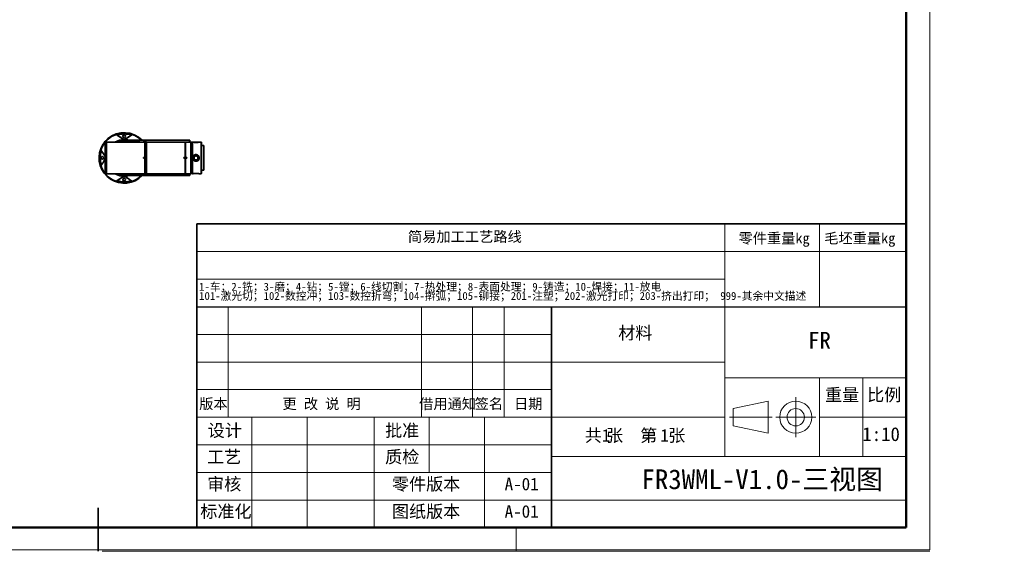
# Model space of a CAD drawing. Header units: millimetres. Extents: x -55 to 731, y 0 to 297.
# Tile 6 of 17: x 189 to 439, y 0 to 135. Entities that reach past the tile are written whole.
import ezdxf

# ---------------------------------------------------------------- set-up
doc = ezdxf.new("R2010")
doc.units = ezdxf.units.MM
doc.linetypes.add('CENTERX2', pattern=[20.32, 12.7, -2.54, 2.54, -2.54])
doc.layers.add('标注层', color=150, linetype='Continuous')
doc.layers.add('细线层', color=7, linetype='Continuous', lineweight=25)
doc.styles.add('SLDTEXTSTYLE0', font='仿宋_GB2312', dxfattribs={"bigfont": 'bigfont'})
doc.styles.add('SLDTEXTSTYLE1', font='仿宋_GB2312')
doc.styles.add('SLDTEXTSTYLE2', font='SIMSUN.TTC', dxfattribs={"bigfont": 'bigfont'})
doc.styles.add('SLDTEXTSTYLE3', font='HYSWLONGFANGSONG.TTF', dxfattribs={"bigfont": 'bigfont'})

# ---------------------------------------------------------------- blocks, each defined once
blk = doc.blocks.new('SW_NOTE_0')
at = {"color": 0, "linetype": 'Continuous', "lineweight": 0, "attachment_point": 2}
for s, insert, char_height, style in [('\\M+18BA4', (2.18, 4.09), 3.175, 'SLDTEXTSTYLE0'), ('张  \\M+191E6', (11.91, 4.09), 3.175, 'SLDTEXTSTYLE0'), ('1', (5.42, 4.09), 3.17, 'SLDTEXTSTYLE1'), ('1', (20.24, 4.09), 3.17, 'SLDTEXTSTYLE1'), ('张', (23.35, 4.09), 3.17, 'SLDTEXTSTYLE0')]:
    blk.add_mtext(s, dxfattribs=dict(at, insert=insert, char_height=char_height, style=style))
blk = doc.blocks.new('SW_NOTE_1')
at = {"color": 0, "linetype": 'Continuous', "lineweight": 0, "char_height": 2, "attachment_point": 1, "style": 'SLDTEXTSTYLE2'}
for s, insert in [('1-车\\M+181472-铣\\M+181473-\\M+19681\\M+181474-钻\\M+181475-镗\\M+181476-线\\M+190D8\\M+18A84\\M+181477-热处\\M+1979D\\M+181478-\\M+1955C\\M+196CA处\\M+1979D\\M+181479-铸\\M+191A2\\M+1814710-焊\\M+190DA\\M+1814711-\\M+195FA电', (0, 2.33)), ('101-\\M+18C83\\M+18CF5\\M+190D8\\M+18147102-\\M+19094\\M+18D54\\M+19974\\M+18147103-\\M+19094\\M+18D54\\M+190DC\\M+19C5E\\M+18147104-擀\\M+18CCA\\M+18147105-铆\\M+190DA\\M+18147201-\\M+1928D\\M+19159\\M+18147202-\\M+18C83\\M+18CF5\\M+191C5\\M+188F3\\M+18147203-挤\\M+18F6F\\M+191C5\\M+188F3\\M+18147 999-\\M+191B4\\M+1975D\\M+19286\\M+195B6\\M+19560\\M+18F71', (0, 0))]:
    blk.add_mtext(s, dxfattribs=dict(at, insert=insert))

msp = doc.modelspace()

# ---------------------------------------------------------------- linework, layer by layer
at = {"color": 7, "linetype": 'Continuous', "lineweight": 18}
for p, q in [((419.993, 297.3966), (419.993, 0.3966)), ((367.9959, 75.9894), (367.9959, 82.9894)), ((391.9959, 75.9894), (391.9959, 82.9894)), ((233.9959, 75.9894), (413.9959, 75.9894)), ((367.9959, 61.9894), (367.9959, 75.9894)), ((391.9959, 61.9894), (391.9959, 75.9894)), ((367.9959, 68.9894), (233.9959, 68.9894)), ((241.9959, 33.9894), (241.9959, 61.9894)), ((290.9959, 33.9894), (290.9959, 61.9894)), ((303.9959, 33.9894), (303.9959, 61.9894)), ((311.9959, 33.9894), (311.9959, 61.9894)), ((367.9959, 61.9894), (367.9959, 23.9894)), ((323.9959, 54.9894), (233.9959, 54.9894)), ((323.9959, 47.9894), (233.9959, 47.9894)), ((323.9959, 47.9894), (367.9959, 47.9894)), ((413.9959, 43.9894), (367.9959, 43.9894)), ((391.9959, 43.9894), (391.9959, 23.9894)), ((402.9959, 43.9894), (402.9959, 23.9894)), ((323.9959, 40.9894), (233.9959, 40.9894)), ((370.12, 36.1982), (378.9507, 38.054)), ((378.9507, 38.054), (378.9507, 29.9249)), ((370.12, 36.1982), (370.12, 31.7807)), ((367.9959, 33.9894), (233.9959, 33.9894)), ((247.9959, 5.9894), (247.9959, 33.9894)), ((261.9959, 5.9894), (261.9959, 33.9894)), ((278.9959, 5.9894), (278.9959, 33.9894)), ((292.9959, 19.9894), (292.9959, 33.9894)), ((306.9959, 5.9894), (306.9959, 33.9894)), ((391.9959, 33.9894), (413.9959, 33.9894)), ((370.12, 31.7807), (378.9507, 29.9249)), ((323.9959, 26.9894), (233.9959, 26.9894)), ((367.9959, 23.9894), (323.9959, 23.9894)), ((413.9959, 23.9894), (367.9959, 23.9894)), ((323.9959, 19.9894), (233.9959, 19.9894)), ((323.9959, 12.9894), (233.9959, 12.9894)), ((314.9959, 5.9894), (314.9959, -0.0106)), ((-0.0005, 0.3966), (419.993, 0.3966)), ((209.9959, -0.0106), (419.9959, -0.0106))]:
    msp.add_line(p, q, dxfattribs=at)
at = {"color": 7, "linetype": 'Continuous', "lineweight": 50}
for p, q in [((413.9959, 5.9894), (413.9959, 290.9894)), ((23.9959, 5.9894), (413.9959, 5.9894)), ((233.9959, 5.9894), (413.9959, 5.9894))]:
    msp.add_line(p, q, dxfattribs=at)
at = {"color": 7, "linetype": 'Continuous', "lineweight": 35}
for p, q in [((210.8195, 102.9378), (210.8195, 96.5489)), ((210.9807, 103.6653), (210.8219, 102.9598)), ((210.9532, 102.2465), (210.9532, 102.4539)), ((215.6182, 103.7434), (211.0782, 103.7434)), ((220.5982, 104.2434), (215.6182, 104.2434)), ((220.868, 103.7434), (215.6182, 103.7434)), ((215.6997, 104.2426), (215.7011, 104.2426)), ((220.5982, 104.2422), (220.5982, 104.2434)), ((220.9982, 104.2434), (220.6182, 104.2434)), ((220.918, 103.6934), (220.868, 103.7434)), ((220.868, 99.8439), (220.868, 103.7434)), ((220.9182, 103.6934), (220.918, 103.6934)), ((220.918, 103.6934), (220.918, 99.8389)), ((220.9182, 99.8389), (220.9182, 103.6934)), ((220.9382, 103.6922), (220.9385, 103.6922)), ((220.9382, 103.6922), (220.9382, 95.7934)), ((220.9385, 103.6922), (220.9698, 103.7234)), ((220.9385, 95.7934), (220.9385, 103.6922)), ((220.9885, 103.7421), (220.9885, 95.7434)), ((221.2624, 103.7421), (220.9885, 103.7421)), ((220.9982, 103.7421), (220.9982, 104.2434)), ((221.0282, 104.0434), (220.9982, 104.0434)), ((221.0195, 102.9378), (221.0195, 96.5489)), ((221.1807, 103.6653), (221.0219, 102.9598)), ((221.0982, 104.2434), (221.0282, 104.1734)), ((221.0282, 104.1734), (221.0282, 103.7421)), ((227.0182, 104.2434), (221.0982, 104.2434)), ((221.0982, 104.2434), (221.0982, 103.7421)), ((221.1532, 102.2465), (221.1532, 102.4539)), ((225.8182, 103.7434), (221.2782, 103.7434)), ((231.068, 103.7434), (225.8182, 103.7434)), ((232.1582, 104.2434), (227.0182, 104.2434)), ((231.118, 103.6934), (231.068, 103.7434)), ((231.068, 99.8439), (231.068, 103.7434)), ((231.1182, 103.6934), (231.118, 103.6934)), ((231.118, 103.6934), (231.118, 99.8389)), ((231.1182, 99.8389), (231.1182, 103.6934)), ((231.1382, 103.5434), (231.1182, 103.5434)), ((232.5382, 103.7434), (231.1382, 103.7434)), ((231.1382, 103.7434), (231.1382, 99.8434)), ((232.3507, 103.7434), (232.2558, 104.1653)), ((232.5382, 95.7434), (232.5382, 103.7434)), ((232.9382, 103.7084), (232.5382, 103.7084)), ((232.9923, 103.7434), (232.9382, 103.7434)), ((232.9382, 95.7434), (232.9382, 103.7434)), ((233.2432, 103.7397), (233.1935, 103.7042)), ((234.3932, 103.7397), (233.2432, 103.7397)), ((234.4426, 103.7044), (234.3932, 103.7397)), ((235.1682, 103.7434), (234.6442, 103.7434)), ((235.2182, 103.6934), (235.1682, 103.7434)), ((235.1682, 95.7434), (235.1682, 103.7434)), ((235.2182, 97.7386), (235.2182, 103.6934)), ((235.7682, 102.8934), (235.2182, 102.8934)), ((235.8182, 102.8434), (235.7682, 102.8934)), ((235.7682, 98.1446), (235.7682, 102.8934)), ((235.8182, 102.8434), (235.8182, 96.6434)), ((233.8182, 100.5896), (233.8182, 100.5484)), ((220.5182, 99.8439), (220.868, 99.8439)), ((220.5182, 99.6429), (220.5182, 99.8439)), ((220.868, 99.6429), (220.5182, 99.6429)), ((220.868, 95.7434), (220.868, 99.6429)), ((220.8867, 99.8439), (220.918, 99.8389)), ((220.918, 99.6478), (220.8867, 99.6429)), ((220.918, 99.8389), (220.9182, 99.8389)), ((220.918, 99.6478), (220.918, 95.7934)), ((220.9182, 99.6478), (220.918, 99.6478)), ((220.9182, 99.8389), (220.9182, 99.6478)), ((220.9182, 95.7934), (220.9182, 99.6478)), ((230.7182, 99.8439), (231.068, 99.8439)), ((230.7182, 99.6429), (230.7182, 99.8439)), ((231.068, 99.6429), (230.7182, 99.6429)), ((231.068, 99.8439), (231.0867, 99.8439)), ((231.068, 95.7434), (231.068, 99.6429)), ((231.0867, 99.8439), (231.118, 99.8389)), ((231.118, 99.6478), (231.0867, 99.6429)), ((231.118, 99.8389), (231.1182, 99.8389)), ((231.118, 99.6478), (231.118, 95.7934)), ((231.1182, 99.6478), (231.118, 99.6478)), ((231.1182, 99.8389), (231.1182, 99.6478)), ((231.1182, 95.7934), (231.1182, 99.6478)), ((231.1382, 99.8434), (231.5382, 99.8434)), ((231.1382, 99.8434), (231.1382, 99.6434)), ((231.1382, 99.6434), (231.1382, 95.7434)), ((231.5382, 99.6434), (231.1382, 99.6434)), ((231.5382, 99.8434), (231.5382, 99.6434)), ((233.8174, 98.9384), (233.8173, 98.8971)), ((235.2182, 95.7934), (235.2182, 97.7386)), ((235.7682, 96.5934), (235.7682, 98.1446)), ((210.8219, 96.5269), (210.9807, 95.8214)), ((210.9532, 97.1978), (210.9532, 97.2405)), ((210.9532, 97.0328), (210.9532, 97.1978)), ((211.0782, 95.7434), (215.6182, 95.7434)), ((215.6182, 95.7434), (220.868, 95.7434)), ((215.6182, 95.2434), (220.6182, 95.2434)), ((220.6182, 95.2434), (220.9982, 95.2434)), ((220.868, 95.7434), (220.918, 95.7934)), ((220.918, 95.7934), (220.9182, 95.7934)), ((220.9382, 95.7934), (220.9385, 95.7934)), ((220.9385, 95.7934), (220.9885, 95.7434)), ((220.9885, 95.7434), (221.2782, 95.7434)), ((220.9982, 95.2434), (220.9982, 95.7434)), ((220.9982, 95.4434), (221.0282, 95.4434)), ((221.0219, 96.5269), (221.1807, 95.8214)), ((221.0282, 95.7434), (221.0282, 95.3134)), ((221.0282, 95.3134), (221.0982, 95.2434)), ((221.0982, 95.7434), (221.0982, 95.2434)), ((221.0982, 95.2434), (227.0182, 95.2434)), ((221.1532, 97.1978), (221.1532, 97.2405)), ((221.1532, 97.0328), (221.1532, 97.1978)), ((221.2782, 95.7434), (225.8182, 95.7434)), ((225.8182, 95.7434), (231.068, 95.7434)), ((227.0182, 95.2434), (232.1582, 95.2434)), ((231.068, 95.7434), (231.118, 95.7934)), ((231.118, 95.7934), (231.1182, 95.7934)), ((231.1182, 95.9434), (231.1382, 95.9434)), ((231.1382, 95.7434), (232.5382, 95.7434)), ((232.2558, 95.3214), (232.3507, 95.7434)), ((232.5382, 95.7784), (232.9382, 95.7784)), ((232.9382, 95.7434), (233.1016, 95.7434)), ((233.0994, 95.7434), (233.0993, 95.7433)), ((234.5347, 95.7434), (235.1682, 95.7434)), ((234.5371, 95.7433), (234.5371, 95.7434)), ((235.1682, 95.7434), (235.2182, 95.7934)), ((235.2182, 96.5934), (235.7682, 96.5934)), ((235.7682, 96.5934), (235.8182, 96.6434)), ((233.9959, 61.9894), (233.9959, 82.9894)), ((233.9959, 82.9894), (413.9959, 82.9894)), ((233.9959, 61.9894), (233.9959, 5.9894)), ((323.9959, 61.9894), (323.9959, 5.9894)), ((413.9959, 61.9894), (413.9959, 5.9894)), ((208.9959, 10.9894), (208.9959, -0.0106)), ((413.9959, 5.9894), (233.9959, 5.9894))]:
    msp.add_line(p, q, dxfattribs=at)
at = {"color": 8, "linetype": 'Continuous', "lineweight": 35}
for p, q in [((210.8219, 102.9598), (210.8219, 97.469)), ((210.9807, 96.9701), (210.9807, 103.6653)), ((211.0782, 103.7434), (211.0782, 95.7434)), ((221.0219, 102.9598), (221.0219, 97.469)), ((221.1807, 96.9701), (221.1807, 103.6653)), ((221.2782, 103.7434), (221.2782, 95.7434)), ((232.1582, 103.7434), (232.1582, 104.2434)), ((232.2558, 104.1653), (232.2558, 103.7434)), ((210.7113, 100.3096), (210.8195, 100.0963)), ((210.8195, 99.3911), (210.7113, 99.1771)), ((210.8219, 97.469), (210.8219, 96.5269)), ((221.0219, 97.469), (221.0219, 96.5269)), ((210.9807, 95.8214), (210.9807, 96.9701)), ((221.1807, 95.8214), (221.1807, 96.9701)), ((232.1582, 95.2434), (232.1582, 95.7434)), ((232.2558, 95.7434), (232.2558, 95.3214))]:
    msp.add_line(p, q, dxfattribs=at)
at = {"color": 7, "linetype": 'Continuous', "lineweight": 25}
msp.add_line((233.9959, 61.9894), (413.9959, 61.9894), dxfattribs=at)
at = {"color": 7, "linetype": 'CENTERX2', "lineweight": 18}
for p, q in [((385.9534, 28.9249), (385.9534, 39.054)), ((369.12, 33.9894), (379.9507, 33.9894)), ((380.8888, 33.9894), (391.0179, 33.9894))]:
    msp.add_line(p, q, dxfattribs=at)
at = {"color": 7, "linetype": 'Continuous', "lineweight": 35, "flags": 128}
for points in [[(220.9698, 103.7234), (220.9751, 103.7287), (220.9885, 103.7421)], [(233.8182, 98.9384), (233.8181, 98.9384), (233.818, 98.9384), (233.8179, 98.9384), (233.8178, 98.9384), (233.8177, 98.9384), (233.8176, 98.9384), (233.8175, 98.9384), (233.8174, 98.9384)], [(210.9532, 97.0328), (210.9641, 97.0176), (210.9746, 97.0047)], [(221.1532, 97.0328), (221.1641, 97.0177), (221.175, 97.0042)]]:
    msp.add_lwpolyline(points, dxfattribs=at)
at = {"color": 7, "linetype": 'Continuous', "lineweight": 35}
for centre, radius in [((215.6182, 105.2434), 0.325), ((210.1182, 99.7434), 0.325), ((233.8182, 99.7434), 0.785), ((233.8182, 99.7434), 0.575), ((233.8182, 99.7434), 0.4998), ((215.6182, 94.2434), 0.325)]:
    msp.add_circle(centre, radius, dxfattribs=at)
at = {"color": 7, "linetype": 'Continuous', "lineweight": 18}
for radius in [4.0645, 2.2088]:
    msp.add_circle((385.9534, 33.9894), radius, dxfattribs=at)
at = {"color": 8, "linetype": 'Continuous', "lineweight": 35}
for radius, start, end in [(6.2637, 45.924403, 270), (4.6363, 90, 120.37197), (4.422, 76.050491, 115.233487), (4.6363, 76.073738, 90), (4.6363, 239.62803, 283.926262), (4.422, 244.766513, 284.046566), (6.2637, 270, 314.075597)]:
    msp.add_arc((215.6182, 99.7434), radius, start, end, dxfattribs=at)
at = {"color": 7, "linetype": 'Continuous', "lineweight": 35}
for centre, radius, start, end in [((215.6182, 99.7434), 6.4, 44.678264, 130.264834), ((215.6182, 99.7434), 6.2549, 70.863796, 109.136204), ((215.6182, 99.7434), 6.0686, 73.229802, 106.770198), ((215.6182, 99.7434), 6.4, 139.735166, 153.388767), ((210.9195, 102.9378), 0.1, 167.319617, 180), ((211.1994, 102.2889), 0.2963, 138.658115, 146.163677), ((211.0782, 103.6434), 0.1, 90, 167.319617), ((215.6182, 99.7434), 4.5, 73.19432, 117.266044), ((215.0973, 104.4947), 0.1621, 55.952904, 106.244275), ((216.1392, 104.4947), 0.1621, 73.755726, 124.047094), ((221.1195, 102.9378), 0.1, 167.319617, 180), ((221.3994, 102.2889), 0.2963, 138.675439, 146.163677), ((221.2782, 103.6434), 0.1, 90, 167.319617), ((232.1582, 104.1434), 0.1, 12.680383, 90), ((233.8182, 99.7597), 4, 84.268032, 95.731968), ((215.6182, 99.7434), 6.4, 158.611233, 315.321736), ((215.6182, 99.7434), 6.2549, 160.863796, 199.136204), ((215.6182, 99.7434), 6.0686, 163.229802, 196.770198), ((210.8669, 100.2643), 0.1621, 163.755725, 214.047096), ((210.8669, 99.2224), 0.1621, 145.952882, 196.244291), ((210.9195, 96.5489), 0.1, 180, 192.680383), ((211.0782, 95.8434), 0.1, 192.680383, 270), ((215.6182, 99.7434), 4.5, 242.733956, 286.696033), ((221.1195, 96.5489), 0.1, 180, 192.680383), ((221.2782, 95.8434), 0.1, 192.680383, 270), ((232.1582, 95.3434), 0.1, 270, 347.319617), ((215.6182, 99.7434), 6.2549, 250.863796, 289.136204), ((215.6182, 99.7434), 6.0686, 253.229802, 286.770198), ((215.0973, 94.992), 0.1621, 253.755726, 304.047094), ((216.1392, 94.992), 0.1621, 235.952904, 286.244275)]:
    msp.add_arc(centre, radius, start, end, dxfattribs=at)
for points, knots in [([(213.5678, 105.6527), (213.5734, 105.653), (213.5838, 105.6535), (213.5986, 105.6536), (213.6111, 105.6532), (213.6214, 105.6527), (213.6387, 105.6514), (213.6626, 105.6484), (213.6956, 105.6418), (213.7276, 105.6327), (213.7571, 105.6216), (213.7815, 105.6101), (213.8019, 105.599), (213.8145, 105.5906), (213.8205, 105.5865)], [0, 0, 0, 0, 0.068902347, 0.128439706, 0.178621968, 0.219459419, 0.250961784, 0.384349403, 0.499721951, 0.635005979, 0.755526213, 0.843033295, 0.924452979, 1, 1, 1, 1]), ([(215.052, 104.6503), (215.0295, 104.6654), (214.9841, 104.696), (214.9162, 104.7416), (214.8478, 104.7876), (214.7788, 104.8341), (214.7092, 104.8809), (214.639, 104.9282), (214.5683, 104.9759), (214.4969, 105.024), (214.425, 105.0725), (214.3524, 105.1215), (214.246, 105.1933), (214.105, 105.2886), (213.9292, 105.4076), (213.7491, 105.5296), (213.629, 105.6111), (213.5678, 105.6527)], [0, 0, 0, 0, 0.04146324, 0.08371713, 0.12676461, 0.17060839, 0.21525099, 0.26069475, 0.30694183, 0.35399425, 0.40185385, 0.45052237, 0.5000014, 0.61774708, 0.74031851, 0.86773173, 1, 1, 1, 1]), ([(215.188, 104.629), (215.0636, 104.7161), (214.943, 104.8006), (214.7072, 104.9657), (214.592, 105.0463), (214.2526, 105.284), (214.0341, 105.437), (213.8205, 105.5865)], [0, 0, 0, 0, 0.25, 0.25, 0.5, 0.5, 1, 1, 1, 1]), ([(216.0484, 104.629), (216.0708, 104.6447), (216.1162, 104.6764), (216.184, 104.724), (216.2528, 104.7721), (216.3225, 104.8209), (216.3929, 104.8702), (216.4643, 104.9202), (216.5365, 104.9707), (216.6095, 105.0219), (216.6834, 105.0736), (216.7861, 105.1456), (216.9185, 105.2382), (217.0809, 105.3519), (217.2477, 105.4687), (217.3591, 105.5468), (217.4159, 105.5865)], [0, 0, 0, 0, 0.04524896, 0.09155535, 0.13892077, 0.18734675, 0.23683469, 0.28738593, 0.33900171, 0.39168319, 0.44543148, 0.5002476, 0.61769796, 0.74013571, 0.8675677, 1, 1, 1, 1]), ([(217.6687, 105.6527), (217.6335, 105.6288), (217.5639, 105.5815), (217.4595, 105.5107), (217.3565, 105.4409), (217.2548, 105.3721), (217.1544, 105.3042), (217.0554, 105.2372), (216.9455, 105.1629), (216.8247, 105.0814), (216.6931, 104.9927), (216.5635, 104.9053), (216.4358, 104.8194), (216.3103, 104.7349), (216.2259, 104.6782), (216.1845, 104.6503)], [0, 0, 0, 0, 0.07617833, 0.15077052, 0.22377874, 0.29520542, 0.36505327, 0.43332532, 0.50002494, 0.59010988, 0.67747636, 0.7621352, 0.84409885, 0.92338163, 1, 1, 1, 1]), ([(217.4159, 105.5865), (217.4195, 105.589), (217.4268, 105.594), (217.4384, 105.6009), (217.4506, 105.6077), (217.4636, 105.6142), (217.4826, 105.6228), (217.5091, 105.6328), (217.5405, 105.6417), (217.5734, 105.6484), (217.6089, 105.6528), (217.6381, 105.6538), (217.6587, 105.6532), (217.6654, 105.6529), (217.6687, 105.6527)], [0, 0, 0, 0, 0.044893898, 0.091890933, 0.141043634, 0.192398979, 0.245999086, 0.365875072, 0.500398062, 0.610139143, 0.749124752, 0.917848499, 0.958947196, 1, 1, 1, 1]), ([(209.8962, 102.6101), (209.8761, 102.5701), (209.8559, 102.5277), (209.8249, 102.4609), (209.8143, 102.438), (209.7935, 102.392), (209.7728, 102.3459), (209.7524, 102.2997), (209.7321, 102.2533), (209.7221, 102.2302), (209.6933, 102.1625), (209.6754, 102.1191), (209.659, 102.0774)], [0, 0, 0, 0, 0.25, 0.25, 0.375, 0.375, 0.5, 0.625, 0.625, 0.75, 0.75, 1, 1, 1, 1]), ([(209.8914, 102.6001), (209.9143, 102.6453), (209.9634, 102.7421), (210.017, 102.8397), (210.0395, 102.8799), (210.041, 102.8825), (210.0413, 102.8831)], [0, 0, 0, 0, 0.27383547, 0.58605721, 0.89832024, 1, 1, 1, 1]), ([(211.4818, 104.627), (211.4621, 104.6103), (211.4392, 104.5885), (211.3998, 104.549), (211.3857, 104.5346), (211.3564, 104.5044), (211.3411, 104.4885), (211.2933, 104.4387), (211.2584, 104.4021), (211.2045, 104.3465), (211.1862, 104.3277), (211.1488, 104.2896), (211.1296, 104.2702), (211.0725, 104.2131), (211.0346, 104.1759), (210.9593, 104.103), (210.9237, 104.069), (210.8736, 104.021), (210.8573, 104.0054), (210.8271, 103.9761), (210.813, 103.9622), (210.7736, 103.9229), (210.7513, 103.8995), (210.7346, 103.8798)], [0, 0, 0, 0, 0.125, 0.125, 0.1875, 0.1875, 0.25, 0.25, 0.375, 0.375, 0.4375, 0.4375, 0.5, 0.5, 0.625, 0.625, 0.75, 0.75, 0.8125, 0.8125, 0.875, 0.875, 1, 1, 1, 1]), ([(210.9593, 102.2803), (210.9532, 102.2439), (210.9408, 102.1712), (210.917, 102.0765), (210.8921, 102.0056), (210.8684, 101.9675), (210.8494, 101.9673), (210.8377, 102.0044), (210.8349, 102.0729), (210.8409, 102.1638), (210.8546, 102.2675), (210.8744, 102.3744), (210.8981, 102.4736), (210.923, 102.5532), (210.9461, 102.6025), (210.9646, 102.6147), (210.9767, 102.5889), (210.9814, 102.5295), (210.9786, 102.4444), (210.9704, 102.3567), (210.9623, 102.3011), (210.9593, 102.2803)], [0, 0, 0, 0, 0.0545203, 0.10900937, 0.16425962, 0.21993884, 0.27515137, 0.32909199, 0.38155163, 0.43313191, 0.48488069, 0.53771384, 0.59198327, 0.64735344, 0.70301768, 0.7581044, 0.81208262, 0.8649174, 0.91701519, 0.96900305, 1, 1, 1, 1]), ([(220.6182, 104.2434), (220.4867, 104.2381), (220.2516, 104.2288), (219.9364, 104.2155), (219.6757, 104.2041), (219.437, 104.1932), (219.1927, 104.1817), (218.9379, 104.1692), (218.6118, 104.1525), (218.2216, 104.131), (217.7878, 104.1048), (217.4128, 104.0796), (217.0981, 104.0563), (216.7899, 104.0313), (216.4428, 103.9997), (216.0886, 103.9619), (215.7655, 103.9204), (215.4795, 103.877), (215.2139, 103.826), (215.0301, 103.7898), (214.9098, 103.7557), (214.8993, 103.7527)], [0, 0, 0, 0, 0.0583219, 0.10427291, 0.13962688, 0.17389776, 0.21015131, 0.24812764, 0.28737724, 0.35600276, 0.42408429, 0.48703532, 0.53453469, 0.5811357, 0.64696825, 0.72295317, 0.79521805, 0.86443198, 0.93082021, 0.99394784, 1, 1, 1, 1]), ([(215.6182, 104.4797), (215.6122, 104.4798), (215.6002, 104.4798), (215.5823, 104.4803), (215.5643, 104.4811), (215.5464, 104.4821), (215.5286, 104.4835), (215.5108, 104.4852), (215.493, 104.4872), (215.4753, 104.4896), (215.4576, 104.4922), (215.4399, 104.4951), (215.4003, 104.5024), (215.3401, 104.5167), (215.2755, 104.5375), (215.2216, 104.5586), (215.1772, 104.5784), (215.134, 104.6003), (215.0916, 104.6244), (215.0654, 104.6415), (215.052, 104.6503)], [0, 0, 0, 0, 0.02174433, 0.04349672, 0.06533056, 0.08731841, 0.10953129, 0.13203804, 0.15490485, 0.17819479, 0.20196756, 0.22627925, 0.25118232, 0.36922645, 0.50107736, 0.58936778, 0.68306613, 0.78254157, 0.88810101, 1, 1, 1, 1]), ([(216.0484, 104.629), (216.0263, 104.6135), (216.0024, 104.5985), (215.9493, 104.5697), (215.9203, 104.5559), (215.87, 104.5367), (215.852, 104.5304), (215.8133, 104.5189), (215.7927, 104.5136), (215.7482, 104.5044), (215.7241, 104.5004), (215.6735, 104.495), (215.6465, 104.4934), (215.5931, 104.4933), (215.566, 104.4947), (215.5151, 104.5), (215.4908, 104.5039), (215.4238, 104.5176), (215.3854, 104.5295), (215.3178, 104.5552), (215.2883, 104.5691), (215.2345, 104.5982), (215.2102, 104.6135), (215.188, 104.629)], [0, 0, 0, 0, 0.125, 0.125, 0.25, 0.25, 0.3125, 0.3125, 0.375, 0.375, 0.4375, 0.4375, 0.5, 0.5, 0.5625, 0.5625, 0.625, 0.625, 0.75, 0.75, 0.875, 0.875, 1, 1, 1, 1]), ([(216.1845, 104.6503), (216.1771, 104.6454), (216.1626, 104.6358), (216.1398, 104.6218), (216.1168, 104.6085), (216.0935, 104.5959), (216.0698, 104.5838), (216.0459, 104.5724), (216.0215, 104.5617), (215.9969, 104.5515), (215.9569, 104.5363), (215.9, 104.5177), (215.8309, 104.501), (215.7714, 104.4907), (215.7274, 104.4852), (215.6879, 104.4819), (215.6531, 104.4801), (215.6298, 104.4798), (215.6182, 104.4797)], [0, 0, 0, 0, 0.06197253, 0.12202448, 0.18019271, 0.23651792, 0.29104501, 0.34382367, 0.39490882, 0.4443612, 0.49224796, 0.62495819, 0.7437623, 0.80979406, 0.8724642, 0.91567696, 0.95801524, 1, 1, 1, 1]), ([(217.075, 104.2411), (217.0535, 104.2411), (216.9515, 104.2411), (216.7902, 104.2411), (216.607, 104.241), (216.4487, 104.241), (216.2816, 104.2412), (216.0919, 104.2416), (215.9165, 104.242), (215.7816, 104.2423), (215.7318, 104.2424), (215.7107, 104.2425)], [0, 0, 0, 0, 0.0354025, 0.16785349, 0.27369979, 0.35975549, 0.46592369, 0.59951832, 0.7600511, 0.89840478, 1, 1, 1, 1]), ([(217.0721, 104.2411), (217.0511, 104.2411), (216.9496, 104.2411), (216.7889, 104.2411), (216.6057, 104.241), (216.4474, 104.241), (216.2806, 104.2412), (216.0906, 104.2416), (215.9771, 104.2419), (215.9156, 104.242)], [0, 0, 0, 0, 0.0455878, 0.22067344, 0.36059096, 0.47435429, 0.61471256, 0.7913239, 1, 1, 1, 1]), ([(216.4059, 104.2422), (216.5065, 104.2425), (216.6344, 104.2429), (216.7887, 104.2429), (216.8631, 104.2428), (216.9517, 104.2426), (217.0338, 104.2419), (217.1066, 104.2403), (217.2001, 104.2368), (217.3056, 104.2269), (217.4333, 104.2034), (217.5342, 104.1759), (217.612, 104.1501), (217.6665, 104.1302), (217.7085, 104.1139), (217.7331, 104.1033), (217.7383, 104.101)], [0, 0, 0, 0, 0.16207194, 0.20617191, 0.24562256, 0.28074417, 0.34916561, 0.38423036, 0.42070466, 0.54888329, 0.67623765, 0.81185131, 0.86787371, 0.92329892, 0.98368088, 1, 1, 1, 1]), ([(220.6182, 103.7434), (220.6182, 103.7982), (220.6182, 103.9436), (220.6182, 104.0997), (220.6182, 104.2215), (220.6182, 104.2361), (220.6182, 104.2434)], [0, 0, 0, 0, 0.1677794, 0.44518525, 0.72259279, 1, 1, 1, 1]), ([(221.1593, 102.2803), (221.1532, 102.2439), (221.1408, 102.1712), (221.117, 102.0765), (221.0921, 102.0056), (221.0684, 101.9675), (221.0494, 101.9673), (221.0377, 102.0044), (221.0349, 102.0729), (221.0409, 102.1638), (221.0546, 102.2675), (221.0744, 102.3744), (221.0981, 102.4736), (221.123, 102.5532), (221.1461, 102.6025), (221.1646, 102.6147), (221.1767, 102.5889), (221.1814, 102.5295), (221.1786, 102.4444), (221.1704, 102.3567), (221.1623, 102.3011), (221.1593, 102.2803)], [0, 0, 0, 0, 0.05452095, 0.10901011, 0.16426047, 0.21994246, 0.27515219, 0.32909288, 0.38155032, 0.43313223, 0.48488042, 0.53771364, 0.59198196, 0.64735222, 0.70301913, 0.75810591, 0.81208138, 0.86491624, 0.91701411, 0.969003, 1, 1, 1, 1]), ([(233.8173, 103.6528), (233.7775, 103.6532), (233.6573, 103.6544), (233.4517, 103.668), (233.2282, 103.6963), (233.0629, 103.7259), (232.9797, 103.7436), (232.9895, 103.7415), (232.9923, 103.7409)], [0, 0, 0, 0, 0.09051275, 0.27303199, 0.48169347, 0.69589498, 0.91271665, 1, 1, 1, 1]), ([(234.6442, 103.7409), (234.6454, 103.7412), (234.6489, 103.7419), (234.5504, 103.7213), (234.3699, 103.6907), (234.1157, 103.6599), (233.9186, 103.6552), (233.8173, 103.6528)], [0, 0, 0, 0, 0.12653624, 0.33941649, 0.55435976, 0.77116539, 1, 1, 1, 1]), ([(209.5532, 101.7869), (209.5553, 101.7931), (209.5594, 101.8055), (209.594, 101.9045), (209.6322, 102.0108), (209.6637, 102.0882), (209.6713, 102.107)], [0, 0, 0, 0, 0.30082818, 0.60162415, 0.90325232, 1, 1, 1, 1]), ([(209.7751, 101.5411), (209.7726, 101.5447), (209.7675, 101.5521), (209.7604, 101.5639), (209.7536, 101.5763), (209.747, 101.5895), (209.7384, 101.6086), (209.7286, 101.6347), (209.7199, 101.6658), (209.7132, 101.6985), (209.7087, 101.7341), (209.7078, 101.7633), (209.7084, 101.7838), (209.7087, 101.7905), (209.7089, 101.7938)], [0, 0, 0, 0, 0.045574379, 0.093311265, 0.143265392, 0.195485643, 0.250015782, 0.368124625, 0.500386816, 0.610126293, 0.749105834, 0.917858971, 0.958952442, 1, 1, 1, 1]), ([(209.7089, 101.7938), (209.7328, 101.7586), (209.7801, 101.689), (209.8509, 101.5846), (209.9207, 101.4816), (209.9895, 101.3799), (210.0574, 101.2795), (210.1244, 101.1805), (210.1987, 101.0706), (210.2802, 100.9498), (210.3689, 100.8182), (210.4563, 100.6886), (210.5422, 100.5609), (210.6267, 100.4354), (210.6834, 100.3511), (210.7113, 100.3096)], [0, 0, 0, 0, 0.07617833, 0.15077052, 0.22377874, 0.29520542, 0.36505327, 0.43332532, 0.50002494, 0.59010988, 0.67747636, 0.76213519, 0.84409885, 0.92338163, 1, 1, 1, 1]), ([(210.7326, 100.1735), (210.7169, 100.1959), (210.6852, 100.2413), (210.6376, 100.3092), (210.5895, 100.378), (210.5407, 100.4476), (210.4914, 100.5181), (210.4414, 100.5894), (210.3909, 100.6616), (210.3397, 100.7346), (210.288, 100.8085), (210.216, 100.9113), (210.1234, 101.0436), (210.0097, 101.206), (209.8929, 101.3728), (209.8148, 101.4842), (209.7751, 101.5411)], [0, 0, 0, 0, 0.04524896, 0.09155535, 0.13892077, 0.18734675, 0.23683469, 0.28738593, 0.33900171, 0.39168319, 0.44543148, 0.5002476, 0.61769796, 0.74013571, 0.8675677, 1, 1, 1, 1]), ([(210.7326, 100.1735), (210.7636, 100.133), (210.7951, 100.092), (210.8192, 100.0097), (210.8195, 100.0086)], [0, 0, 0, 0, 0.98653885, 1, 1, 1, 1]), ([(233.8173, 98.8971), (233.7775, 98.8988), (233.6573, 98.9042), (233.4515, 98.9682), (233.2291, 99.12), (233.0593, 99.3491), (232.9729, 99.6249), (232.9819, 99.9138), (233.0839, 100.1826), (233.2681, 100.4016), (233.521, 100.558), (233.7176, 100.5789), (233.8182, 100.5896)], [0, 0, 0, 0, 0.0452677, 0.1365514, 0.24090957, 0.34803582, 0.45647611, 0.56379617, 0.6702831, 0.77780132, 0.88624706, 1, 1, 1, 1]), ([(233.8174, 98.9384), (233.7775, 98.9402), (233.6573, 98.9457), (233.4545, 99.0107), (233.2397, 99.1619), (233.0801, 99.385), (233.0032, 99.6496), (233.0181, 99.9222), (233.12, 100.1733), (233.2985, 100.3768), (233.5395, 100.52), (233.7246, 100.5388), (233.8182, 100.5484)], [0, 0, 0, 0, 0.04733523, 0.14284327, 0.24854847, 0.35643041, 0.46437208, 0.57010202, 0.67480183, 0.78112694, 0.88934543, 1, 1, 1, 1]), ([(233.8182, 100.5896), (233.8581, 100.5879), (233.9782, 100.5827), (234.1841, 100.519), (234.4066, 100.3674), (234.5767, 100.1385), (234.6635, 99.8628), (234.6547, 99.574), (234.553, 99.305), (234.3692, 99.0858), (234.1159, 98.9287), (233.9186, 98.9078), (233.8173, 98.8971)], [0, 0, 0, 0, 0.04522769, 0.13643127, 0.24071086, 0.34775551, 0.45612323, 0.5633775, 0.66979108, 0.77723672, 0.88561144, 1, 1, 1, 1]), ([(233.8182, 100.5484), (233.8581, 100.5466), (233.9783, 100.5412), (234.1811, 100.4764), (234.3961, 100.3254), (234.556, 100.1026), (234.6331, 99.8381), (234.6185, 99.5654), (234.5169, 99.3142), (234.3387, 99.1105), (234.0976, 98.9669), (233.9121, 98.948), (233.8182, 98.9384)], [0, 0, 0, 0, 0.0473095, 0.14276466, 0.24842633, 0.35626677, 0.46417749, 0.56987979, 0.674543, 0.78082469, 0.88900436, 1, 1, 1, 1]), ([(209.7089, 97.6929), (209.7086, 97.6985), (209.7081, 97.7089), (209.708, 97.7237), (209.7083, 97.7362), (209.7089, 97.7465), (209.7102, 97.7639), (209.7132, 97.7877), (209.7197, 97.8204), (209.7286, 97.852), (209.7395, 97.8811), (209.751, 97.9058), (209.7623, 97.9266), (209.7709, 97.9395), (209.7751, 97.9457)], [0, 0, 0, 0, 0.06890867, 0.12845077, 0.1786362, 0.21947524, 0.25097763, 0.38436078, 0.49973152, 0.63187432, 0.74994117, 0.83954873, 0.922826, 1, 1, 1, 1]), ([(210.7113, 99.1771), (210.6962, 99.1546), (210.6656, 99.1092), (210.62, 99.0414), (210.574, 98.9729), (210.5275, 98.9039), (210.4807, 98.8343), (210.4334, 98.7642), (210.3857, 98.6934), (210.3376, 98.622), (210.2891, 98.5501), (210.2401, 98.4775), (210.1682, 98.3711), (210.073, 98.2301), (209.954, 98.0543), (209.832, 97.8742), (209.7504, 97.7541), (209.7089, 97.6929)], [0, 0, 0, 0, 0.04146324, 0.083717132, 0.126764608, 0.170608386, 0.215250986, 0.260694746, 0.30694183, 0.353994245, 0.401853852, 0.450522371, 0.500001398, 0.617747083, 0.740318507, 0.867731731, 1, 1, 1, 1]), ([(210.7326, 99.3132), (210.6455, 99.1887), (210.561, 99.0681), (210.3959, 98.8323), (210.3153, 98.7172), (210.0776, 98.3777), (209.9246, 98.1593), (209.7751, 97.9457)], [0, 0, 0, 0, 0.25, 0.25, 0.5, 0.5, 1, 1, 1, 1]), ([(210.8195, 99.4776), (210.8194, 99.4773), (210.7955, 99.3947), (210.764, 99.3539), (210.7326, 99.3132)], [0, 0, 0, 0, 0.00358578, 1, 1, 1, 1]), ([(210.9593, 97.2064), (210.9643, 97.1708), (210.9741, 97.0996), (210.9807, 97.0028), (210.9803, 96.9282), (210.9725, 96.8833), (210.9583, 96.8726), (210.9386, 96.8973), (210.9151, 96.956), (210.8902, 97.0434), (210.8668, 97.1496), (210.8482, 97.2615), (210.8372, 97.3647), (210.8351, 97.4473), (210.8417, 97.5016), (210.8559, 97.5233), (210.8761, 97.5101), (210.9, 97.4617), (210.9248, 97.3822), (210.9453, 97.2918), (210.9554, 97.2305), (210.9593, 97.2064)], [0, 0, 0, 0, 0.0528428, 0.10571314, 0.1579672, 0.20991493, 0.26221526, 0.315405, 0.36973427, 0.42504238, 0.48071803, 0.53585368, 0.58967134, 0.64203022, 0.69358401, 0.74538677, 0.79832511, 0.85269695, 0.90812306, 0.96376854, 1, 1, 1, 1]), ([(220.868, 99.8439), (220.8724, 99.8439), (220.8787, 99.8439), (220.8849, 99.8439), (220.8867, 99.8439)], [0, 0, 0, 0, 0.71259819, 1, 1, 1, 1]), ([(220.8867, 99.6429), (220.885, 99.6429), (220.8787, 99.6429), (220.8725, 99.6429), (220.868, 99.6429)], [0, 0, 0, 0, 0.27882073, 1, 1, 1, 1]), ([(221.1593, 97.2064), (221.1643, 97.1708), (221.1741, 97.0996), (221.1807, 97.0028), (221.1803, 96.9282), (221.1725, 96.8833), (221.1583, 96.8726), (221.1386, 96.8973), (221.1151, 96.956), (221.0902, 97.0434), (221.0668, 97.1496), (221.0482, 97.2615), (221.0372, 97.3647), (221.0351, 97.4473), (221.0417, 97.5016), (221.0559, 97.5233), (221.0761, 97.5101), (221.1, 97.4617), (221.1248, 97.3822), (221.1453, 97.2918), (221.1554, 97.2305), (221.1593, 97.2064)], [0, 0, 0, 0, 0.05284327, 0.10571367, 0.1579678, 0.20991559, 0.26221308, 0.3154057, 0.36973261, 0.42504256, 0.48071922, 0.53585506, 0.58967172, 0.64203259, 0.69358139, 0.74538422, 0.79832549, 0.85269997, 0.90812214, 0.96376769, 1, 1, 1, 1]), ([(231.0867, 99.6429), (231.085, 99.6429), (231.0787, 99.6429), (231.0725, 99.6429), (231.068, 99.6429)], [0, 0, 0, 0, 0.27911883, 1, 1, 1, 1]), ([(214.8994, 95.7336), (214.9787, 95.7141), (215.1467, 95.6728), (215.3566, 95.6325), (215.5913, 95.5923), (215.8643, 95.5529), (216.2108, 95.5107), (216.6484, 95.4671), (217.1429, 95.4263), (217.6576, 95.3901), (218.1911, 95.3572), (218.6373, 95.3328), (218.9841, 95.3152), (219.2222, 95.3036), (219.4541, 95.2927), (219.6856, 95.2822), (219.9426, 95.271), (220.255, 95.2578), (220.4881, 95.2485), (220.6182, 95.2433)], [0, 0, 0, 0, 0.05013317, 0.10621391, 0.16302567, 0.2209149, 0.30275646, 0.39088564, 0.47616532, 0.55793153, 0.63925307, 0.7225451, 0.75870492, 0.79410543, 0.82847066, 0.86163229, 0.89672159, 0.94231331, 1, 1, 1, 1]), ([(215.052, 94.8364), (215.0594, 94.8413), (215.0741, 94.8511), (215.0971, 94.8652), (215.1204, 94.8786), (215.144, 94.8914), (215.1679, 94.9035), (215.1921, 94.915), (215.2167, 94.9258), (215.2417, 94.936), (215.282, 94.9512), (215.339, 94.9697), (215.404, 94.9852), (215.4535, 94.994), (215.4862, 94.9987), (215.519, 95.0024), (215.5519, 95.005), (215.585, 95.0067), (215.6072, 95.0069), (215.6182, 95.007)], [0, 0, 0, 0, 0.06262707, 0.12329031, 0.18202784, 0.23888177, 0.29389865, 0.34713003, 0.39863296, 0.44847065, 0.49671302, 0.62919838, 0.74780911, 0.79321329, 0.83675891, 0.87880077, 0.9197331, 0.95998306, 1, 1, 1, 1]), ([(215.188, 94.8577), (215.2102, 94.8732), (215.2342, 94.8883), (215.2874, 94.9171), (215.3166, 94.931), (215.367, 94.9503), (215.3851, 94.9565), (215.424, 94.968), (215.4446, 94.9733), (215.4893, 94.9825), (215.5135, 94.9865), (215.5643, 94.9919), (215.5915, 94.9934), (215.6182, 94.9934)], [0, 0, 0, 0, 0.25, 0.25, 0.5, 0.5, 0.625, 0.625, 0.75, 0.75, 0.875, 0.875, 1, 1, 1, 1]), ([(215.6182, 95.007), (215.6243, 95.007), (215.6365, 95.0069), (215.6547, 95.0064), (215.6729, 95.0056), (215.6911, 95.0045), (215.7092, 95.0031), (215.7273, 95.0013), (215.7453, 94.9993), (215.7633, 94.9969), (215.7813, 94.9942), (215.7992, 94.9911), (215.8389, 94.9837), (215.8991, 94.9693), (215.9633, 94.9483), (216.0168, 94.9274), (216.0606, 94.9077), (216.1034, 94.8859), (216.1452, 94.862), (216.1712, 94.8451), (216.1845, 94.8364)], [0, 0, 0, 0, 0.02206974, 0.04414818, 0.066312, 0.08863699, 0.11119727, 0.13406466, 0.15730809, 0.18099319, 0.20518196, 0.2299326, 0.25529939, 0.37355793, 0.50565463, 0.59326355, 0.68617632, 0.78474772, 0.88927339, 1, 1, 1, 1]), ([(215.6182, 94.9934), (215.6448, 94.9934), (215.6719, 94.9919), (215.7225, 94.9865), (215.7467, 94.9826), (215.8134, 94.9689), (215.8517, 94.957), (215.919, 94.9313), (215.9484, 94.9175), (216.0021, 94.8884), (216.0263, 94.8732), (216.0484, 94.8577)], [0, 0, 0, 0, 0.125, 0.125, 0.25, 0.25, 0.5, 0.5, 0.75, 0.75, 1, 1, 1, 1]), ([(215.7176, 95.2445), (215.7118, 95.2443), (215.7035, 95.2441), (215.7032, 95.2441), (215.7032, 95.2441)], [0, 0, 0, 0, 0.714444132, 1, 1, 1, 1]), ([(215.7158, 95.2443), (215.7453, 95.2444), (215.82, 95.2446), (216.005, 95.2448), (216.2138, 95.2451), (216.4043, 95.2452), (216.6233, 95.2454), (216.849, 95.2455), (217.005, 95.2455), (217.075, 95.2456)], [0, 0, 0, 0, 0.14608082, 0.36878127, 0.4887543, 0.61470845, 0.74709695, 0.88670853, 1, 1, 1, 1]), ([(215.7175, 95.2443), (215.7463, 95.2444), (215.8201, 95.2446), (216.0039, 95.2448), (216.2126, 95.2451), (216.403, 95.2452), (216.622, 95.2454), (216.8428, 95.2455), (216.9938, 95.2455), (217.0587, 95.2456)], [0, 0, 0, 0, 0.14440174, 0.36971613, 0.49109435, 0.61852136, 0.75245554, 0.89369332, 1, 1, 1, 1]), ([(217.738, 95.3858), (217.7256, 95.3805), (217.6741, 95.3582), (217.5934, 95.3296), (217.4954, 95.2999), (217.4071, 95.2783), (217.3272, 95.2643), (217.2593, 95.2558), (217.2061, 95.2512), (217.1409, 95.2473), (217.0685, 95.2454), (216.9889, 95.2444), (216.8766, 95.2438), (216.6774, 95.2437), (216.5052, 95.2443), (216.4059, 95.2446)], [0, 0, 0, 0, 0.03898616, 0.16137298, 0.25478382, 0.34815531, 0.44150718, 0.4961152, 0.54278068, 0.58172191, 0.65287175, 0.68726017, 0.72173661, 0.8393913, 1, 1, 1, 1]), ([(220.6182, 95.2434), (220.6182, 95.2506), (220.6182, 95.2652), (220.6182, 95.3871), (220.6182, 95.5431), (220.6182, 95.6885), (220.6182, 95.7434)], [0, 0, 0, 0, 0.27740721, 0.55481475, 0.8322206, 1, 1, 1, 1]), ([(233.1016, 95.7438), (233.101, 95.7436), (233.0987, 95.7432), (233.1145, 95.7461), (233.1603, 95.7541), (233.2454, 95.7678), (233.3596, 95.7825), (233.4581, 95.7929), (233.5683, 95.8016), (233.6893, 95.8078), (233.7748, 95.8086), (233.8182, 95.809)], [0, 0, 0, 0, 0.03599271, 0.14052315, 0.24504263, 0.4562744, 0.5625674, 0.66858914, 0.77368219, 0.88497469, 1, 1, 1, 1]), ([(233.8182, 95.809), (233.8345, 95.809), (233.8835, 95.8088), (233.9645, 95.8067), (234.0658, 95.8016), (234.1682, 95.7938), (234.301, 95.7802), (234.4096, 95.7648), (234.4839, 95.7527), (234.5201, 95.7464), (234.5372, 95.7433), (234.5353, 95.7437), (234.5347, 95.7438)], [0, 0, 0, 0, 0.04318114, 0.12970186, 0.21621921, 0.32153389, 0.42684148, 0.63969022, 0.74622855, 0.85165507, 0.95653117, 1, 1, 1, 1]), ([(213.5678, 93.834), (213.6029, 93.8579), (213.6726, 93.9052), (213.777, 93.976), (213.88, 94.0458), (213.9817, 94.1146), (214.082, 94.1825), (214.1811, 94.2495), (214.291, 94.3238), (214.4117, 94.4053), (214.5434, 94.494), (214.673, 94.5814), (214.8007, 94.6674), (214.9262, 94.7518), (215.0105, 94.8085), (215.052, 94.8364)], [0, 0, 0, 0, 0.07617833, 0.15077052, 0.22377874, 0.29520542, 0.36505327, 0.43332532, 0.50002494, 0.59010988, 0.67747636, 0.76213519, 0.84409885, 0.92338163, 1, 1, 1, 1]), ([(213.8205, 93.9002), (213.8169, 93.8977), (213.8095, 93.8926), (213.7977, 93.8856), (213.7853, 93.8787), (213.7721, 93.8721), (213.753, 93.8636), (213.7268, 93.8538), (213.6958, 93.845), (213.6631, 93.8383), (213.6275, 93.8339), (213.5983, 93.8329), (213.5778, 93.8335), (213.5711, 93.8339), (213.5678, 93.834)], [0, 0, 0, 0, 0.04557548, 0.09331358, 0.14326903, 0.19549073, 0.25002243, 0.3681342, 0.50040006, 0.61014103, 0.74912576, 0.91785459, 0.95895023, 1, 1, 1, 1]), ([(215.188, 94.8577), (215.1656, 94.842), (215.1203, 94.8103), (215.0524, 94.7628), (214.9836, 94.7146), (214.914, 94.6658), (214.8435, 94.6165), (214.7722, 94.5665), (214.7, 94.516), (214.6269, 94.4648), (214.553, 94.4131), (214.4503, 94.3412), (214.318, 94.2485), (214.1556, 94.1348), (213.9888, 94.018), (213.8773, 93.94), (213.8205, 93.9002)], [0, 0, 0, 0, 0.04524896, 0.09155535, 0.13892077, 0.18734675, 0.23683469, 0.28738593, 0.33900171, 0.39168319, 0.44543148, 0.5002476, 0.61769796, 0.74013571, 0.8675677, 1, 1, 1, 1]), ([(216.0484, 94.8577), (216.1729, 94.7706), (216.2935, 94.6861), (216.5292, 94.521), (216.6444, 94.4404), (216.9839, 94.2027), (217.2023, 94.0497), (217.4159, 93.9002)], [0, 0, 0, 0, 0.25, 0.25, 0.5, 0.5, 1, 1, 1, 1]), ([(216.1845, 94.8364), (216.207, 94.8213), (216.2524, 94.7908), (216.3202, 94.7451), (216.3887, 94.6991), (216.4577, 94.6526), (216.5272, 94.6058), (216.5974, 94.5585), (216.6682, 94.5108), (216.7395, 94.4627), (216.8115, 94.4142), (216.8841, 94.3652), (216.9905, 94.2934), (217.1315, 94.1981), (217.3073, 94.0791), (217.4874, 93.9571), (217.6075, 93.8756), (217.6687, 93.834)], [0, 0, 0, 0, 0.04146324, 0.08371713, 0.12676461, 0.17060839, 0.21525099, 0.26069475, 0.30694183, 0.35399425, 0.40185385, 0.45052237, 0.5000014, 0.61774708, 0.74031851, 0.86773173, 1, 1, 1, 1]), ([(217.6687, 93.834), (217.6631, 93.8337), (217.6526, 93.8332), (217.6379, 93.8331), (217.6253, 93.8335), (217.6151, 93.834), (217.5977, 93.8353), (217.5739, 93.8383), (217.5409, 93.8449), (217.5089, 93.854), (217.4794, 93.8651), (217.4549, 93.8766), (217.4346, 93.8877), (217.422, 93.8961), (217.4159, 93.9002)], [0, 0, 0, 0, 0.068902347, 0.128439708, 0.178621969, 0.21945942, 0.250961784, 0.384349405, 0.499721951, 0.635005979, 0.755526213, 0.843033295, 0.924452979, 1, 1, 1, 1])]:
    msp.add_open_spline(points, degree=3, knots=knots, dxfattribs=at)
at = {"color": 8, "linetype": 'Continuous', "lineweight": 35}
for points, knots in [([(215.7932, 104.24), (215.7745, 104.2406), (215.737, 104.2419), (215.6993, 104.2426), (215.6921, 104.2428), (215.7021, 104.2426), (215.7033, 104.2426)], [0, 0, 0, 0, 0.23338108, 0.46832263, 0.93651479, 1, 1, 1, 1]), ([(215.7246, 95.2446), (215.7151, 95.2444), (215.6961, 95.244), (215.6915, 95.2438), (215.7147, 95.2444), (215.7158, 95.2444)], [0, 0, 0, 0, 0.48822092, 0.97528437, 1, 1, 1, 1])]:
    msp.add_open_spline(points, degree=3, knots=knots, dxfattribs=at)
at = {"layer": '细线层', "color": 7, "lineweight": 18}
msp.add_line((323.9959, 12.9894), (413.9959, 12.9894), dxfattribs=at)

# ---------------------------------------------------------------- block references
at = {"color": 7, "linetype": 'Continuous', "lineweight": 0}
for name, p in [('SW_NOTE_1', (234.6133, 65.7451)), ('SW_NOTE_0', (332.4181, 26.8798))]:
    msp.add_blockref(name, p, dxfattribs=at)

# ---------------------------------------------------------------- texts
at = {"color": 7, "linetype": 'Continuous', "lineweight": 0, "attachment_point": 2}
for s, insert, char_height, style in [('简\\M+188D5\\M+189C1\\M+18D48\\M+18D48艺\\M+19848线', (302.025, 81.1045), 2.645833, 'SLDTEXTSTYLE0'), ('\\M+197EB\\M+18C8F\\M+18F64\\M+197CAkg', (380.4551, 80.7067), 2.645833, 'SLDTEXTSTYLE0'), ('\\M+196D1坯\\M+18F64\\M+197CAkg', (402.1913, 80.7067), 2.645833, 'SLDTEXTSTYLE0'), ('\\M+18DDE\\M+197BF', (345.2504, 56.9595), 3.175, 'SLDTEXTSTYLE0'), ('FR', (391.9688, 55.6308), 4.23333, 'SLDTEXTSTYLE1'), ('\\M+18F64\\M+197CA', (397.696, 41.2708), 3.175, 'SLDTEXTSTYLE0'), ('\\M+194E4\\M+197E1', (408.3967, 41.2708), 3.175, 'SLDTEXTSTYLE0'), ('\\M+194C5\\M+1967B', (238.2514, 38.7168), 2.645833, 'SLDTEXTSTYLE0'), ('\\M+18D58 \\M+189FC 说 \\M+196BE', (265.677, 38.7168), 2.645833, 'SLDTEXTSTYLE0'), ('\\M+18ED8\\M+19770\\M+192CA\\M+1926D', (297.6411, 38.7168), 2.645833, 'SLDTEXTSTYLE0'), ('签\\M+196BC', (308.1062, 38.7168), 2.64583, 'SLDTEXTSTYLE0'), ('\\M+193FA\\M+18AFA', (318.1062, 38.7168), 2.645833, 'SLDTEXTSTYLE0'), ('设计', (241.1282, 32.2181), 3.175, 'SLDTEXTSTYLE0'), ('\\M+194E1\\M+18F79', (286.1282, 32.2181), 3.175, 'SLDTEXTSTYLE0'), ('1:10', (407.6064, 31.4485), 3.5, 'SLDTEXTSTYLE1'), ('\\M+18D48艺', (240.9685, 25.5203), 3.175, 'SLDTEXTSTYLE0'), ('质检', (286.1282, 25.5203), 3.175, 'SLDTEXTSTYLE0'), ('FR3WML-V1.0-\\M+18E4F视图', (377.456, 20.7614), 5, 'SLDTEXTSTYLE0'), ('审\\M+18A6A', (240.9685, 18.6344), 3.175, 'SLDTEXTSTYLE0'), ('\\M+197EB\\M+18C8F\\M+194C5\\M+1967B', (292.1854, 18.6344), 3.175, 'SLDTEXTSTYLE0'), ('A-01', (316.4287, 18.6344), 3.175, 'SLDTEXTSTYLE1'), ('标\\M+18F79\\M+189BB', (241.4127, 11.6837), 3.175, 'SLDTEXTSTYLE0'), ('图纸\\M+194C5\\M+1967B', (292.1854, 11.6837), 3.175, 'SLDTEXTSTYLE0'), ('A-01', (316.4287, 11.6837), 3.175, 'SLDTEXTSTYLE1')]:
    msp.add_mtext(s, dxfattribs=dict(at, insert=insert, char_height=char_height, style=style))
at = {"layer": '标注层', "color": 1, "insert": (1.4141, 4.5931), "char_height": 2.5, "attachment_point": 1, "style": 'SLDTEXTSTYLE3'}
msp.add_mtext('6\\M+18141钣\\M+18BE0\\M+19357开图\\M+18B79简\\M+188D5\\M+18D48艺\\M+19848线仅\\M+198F4\\M+18E51\\M+18D6C\\M+181477\\M+18141满\\M+191ABROHS\\M+19776\\M+18B81\\M+18147', dxfattribs=at)

doc.saveas('drawing.dxf')
